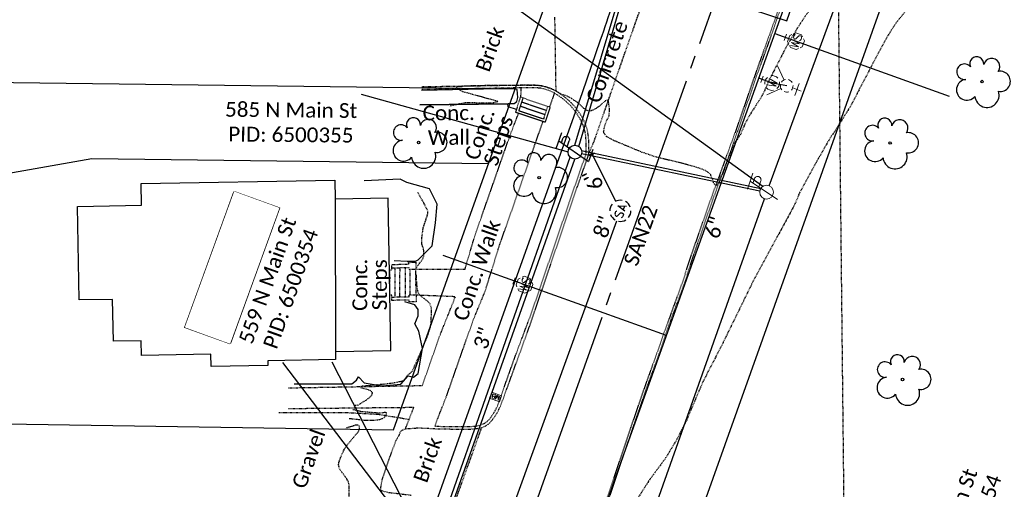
# Model space of a CAD drawing. Header units: feet. Extents: x 2296871 to 2305194, y 360020 to 364238.
# Tile 43 of 55: x 2301892 to 2302078, y 362987 to 363076. Entities that reach past the tile are written whole.
import ezdxf
from ezdxf.enums import TextEntityAlignment as Align

# ---------------------------------------------------------------- set-up
doc = ezdxf.new("R2010")
doc.units = ezdxf.units.FT
doc.header["$MEASUREMENT"] = 0
doc.set_wipeout_variables(frame=1)
for name, pattern in [('cl10', [50, 2.5, -2.5, 40, -2.5, 2.5]), ('elecex', [0]), ('gasex', [0]), ('OhDOT_USTN1', [0.055, 0.014, -0.041]), ('OhDOT_USTN2', [0.11, 0.069, -0.041]), ('OhDOT_USTN3', [0.22, 0.165, -0.055]), ('OhDOT_USTN5', [0.11, 0.055, -0.055]), ('ohelecex', [0]), ('ohteleex', [0]), ('rowex', [0]), ('sanex', [0]), ('shrubrt', [0]), ('waterex', [0])]:
    doc.linetypes.add(name, pattern=pattern)
for name, color, linetype in [('BD_X_Building', 231, 'Continuous'), ('BD_X_Porch_or_Deck', 7, 'Continuous'), ('CM_X_Wall', 254, 'Continuous'), ('DT_X_Contour_Major', 132, 'OhDOT_USTN3'), ('DV_X_Property_Line', 7, 'Continuous'), ('DV_X_Section_VMS_Line', 6, 'OhDOT_USTN2'), ('PV_X_Curb', 120, 'OhDOT_USTN1'), ('PV_X_Driveway', 7, 'OhDOT_USTN5'), ('PV_X_EOP', 7, 'OhDOT_USTN3'), ('PV_X_Steps', 120, 'OhDOT_USTN1'), ('PV_X_Text', 7, 'Continuous'), ('PV_X_Walk', 120, 'OhDOT_USTN5'), ('RD_X_Cells', 7, 'Continuous'), ('RW_X_CL_10', 6, 'cl10'), ('RW_X_Fee_RW', 6, 'rowex'), ('SV_X_Text_Name', 7, 'Continuous'), ('SV_X_Text_Name_MASK', 7, 'Continuous'), ('TX_X_20', 7, 'Continuous'), ('UT_X_Electric', 1, 'elecex'), ('UT_X_Electric_Cells', 1, 'Continuous'), ('UT_X_Gas', 2, 'gasex'), ('UT_X_Gas_Text', 7, 'Continuous'), ('UT_X_Overhead_Electric', 1, 'ohelecex'), ('UT_X_Overhead_Telecom', 30, 'ohteleex'), ('UT_X_Sanitary_Cells', 3, 'Continuous'), ('UT_X_Sanitary_Line', 3, 'sanex'), ('UT_X_Sanitary_Text', 7, 'Continuous'), ('UT_X_Water', 133, 'waterex'), ('UT_X_Water_Cells', 131, 'Continuous'), ('UT_X_Water_Text', 7, 'Continuous'), ('VG_X_Cells', 3, 'Continuous'), ('VG_X_Shrub_Line_Rt', 3, 'shrubrt')]:
    doc.layers.add(name, color=color, linetype=linetype)
doc.styles.add('Simplex Normal (0.14)', font='calibri.ttf', dxfattribs={"height": 0.14})
doc.styles.add('Straight Normal (0.14) Font 30', font='calibri.ttf', dxfattribs={"height": 0.14})
doc.styles.add('Straight-Normal', font='calibri.ttf', dxfattribs={"height": 0.14})

# ---------------------------------------------------------------- blocks, each defined once
blk = doc.blocks.new('smh')
at = {"linetype": 'Continuous', "flags": 128}
for points in [[(-0.33, 0.69), (-0.36, 0.71), (-0.4, 0.74), (-0.51, 0.78), (-0.65, 0.8), (-0.75, 0.8), (-0.79, 0.8), (-0.95, 0.76), (-1.09, 0.69), (-1.18, 0.59), (-1.2, 0.49), (-1.2, 0.41), (-1.18, 0.31), (-1.08, 0.22), (-0.38, -0.16), (-0.32, -0.21), (-0.29, -0.26), (-0.27, -0.33), (-0.27, -0.41), (-0.28, -0.48), (-0.29, -0.53), (-0.32, -0.6), (-0.34, -0.65), (-0.37, -0.69), (-0.41, -0.72), (-0.45, -0.75), (-0.5, -0.77), (-0.53, -0.79), (-0.65, -0.8), (-0.82, -0.8), (-0.94, -0.77), (-1.1, -0.69), (-1.2, -0.61)], [(0.21, -0.8), (0.71, 0.8), (1.2, -0.8)], [(1.08, -0.42), (0.34, -0.42)]]:
    blk.add_lwpolyline(points, dxfattribs=at)
at = {"linetype": 'Continuous'}
for start, end in [(70.0577, 110.1061), (130.0806, 170.0721), (10.0169, 50.0392), (190.0169, 230.0392), (310.0114, 350.0264), (250.0577, 290.0473)]:
    blk.add_arc((0, 0), 2, start, end, dxfattribs=at)
blk = doc.blocks.new('ODOT SANITARY MANHOLE')
blk.add_blockref('smh', (0, 0))
blk = doc.blocks.new('CONTINUE')
at = {"flags": 128}
blk.add_lwpolyline([(-0.02, -0.58, -0.273937), (0, 0, 0.273937), (0.02, 0.58)], format="xyb", dxfattribs=at)
blk = doc.blocks.new('TREE')
at = {"linetype": 'Continuous'}
blk.add_circle((0, 0), 0.012, dxfattribs=at)
for centre, radius, start, end in [((-0.0492, 0.1684), 0.0658, 354.0047, 205.97412), ((0.0913, 0.1415), 0.0776, 323.82996, 165.0376), ((-0.1655, 0.0932), 0.0735, 39.06254, 279.54124), ((0.173, 0.0018), 0.0957, 259.14531, 101.45961), ((-0.1427, -0.0774), 0.0987, 96.17219, 320.57371), ((0.0473, -0.1303), 0.1142, 184.94757, 19.45715)]:
    blk.add_arc(centre, radius, start, end, dxfattribs=at)
blk = doc.blocks.new('ODOT MISC MAILBOX')
at = {"color": 230, "linetype": 'Continuous', "lineweight": 13, "flags": 128}
blk.add_lwpolyline([(-0.1, 0.061), (0.1, 0.061), (0.1, -0.061), (-0.1, -0.061), (-0.1, 0.061)], close=True, dxfattribs=at)
for points in [[(-0.065, -0.04), (-0.065, 0.04), (-0.036, -0.04), (-0.008, 0.04), (-0.008, -0.04)], [(0.051, 0.003), (0.054, 0.007), (0.056, 0.009), (0.057, 0.01), (0.058, 0.012), (0.059, 0.014), (0.06, 0.016), (0.061, 0.02), (0.061, 0.022), (0.061, 0.025), (0.061, 0.029), (0.059, 0.032), (0.057, 0.034), (0.054, 0.037), (0.052, 0.038), (0.05, 0.039), (0.047, 0.04), (0.016, 0.04), (0.016, -0.04), (0.051, -0.04), (0.055, -0.037), (0.059, -0.034), (0.062, -0.029), (0.064, -0.024), (0.065, -0.018), (0.065, -0.014), (0.064, -0.01), (0.061, -0.005), (0.058, -0.001), (0.051, 0.003), (0.016, 0.003)]]:
    blk.add_lwpolyline(points, dxfattribs=at)
at = {"color": 230, "linetype": 'Continuous', "lineweight": 30}
blk.add_point((0, 0), dxfattribs=at)
blk = doc.blocks.new('ODOT Elec Tele Pole')
at = {"layer": 'UT_X_Electric_Cells', "linetype": 'Continuous', "lineweight": 13}
for p, q in [((0.0482, 0.18), (-0.0321, -0.12)), ((0.1282, 0.18), (-0.0318, 0.18)), ((0.0402, 0.15), (0.0827, 0.15)), ((0.0231, 0.0862), (0.0827, 0.0862))]:
    blk.add_line(p, q, dxfattribs=at)
at = {"layer": 'UT_X_Electric_Cells', "linetype": 'Continuous', "lineweight": 0}
blk.add_circle((0, 0), 0.065, dxfattribs=at)
at = {"layer": 'UT_X_Electric_Cells', "linetype": 'Continuous', "lineweight": 13, "extrusion": (0, 0, -1)}
blk.add_arc((-0.0833, 0.1181), 0.0319, 88.8767, 271.1233, dxfattribs=at)
blk = doc.blocks.new('TLPW')
at = {"linetype": 'Continuous'}
for p, q in [((0.0482, 0.18), (-0.0402, -0.15)), ((0.1282, 0.18), (-0.0318, 0.18)), ((0.0402, 0.15), (0.0827, 0.15)), ((0.0231, 0.0863), (0.0827, 0.0863)), ((0.0798, -0.15), (-0.0402, -0.15))]:
    blk.add_line(p, q, dxfattribs=at)
blk.add_circle((0, 0), 0.065, dxfattribs=at)
at = {"linetype": 'Continuous', "extrusion": (0, 0, -1)}
blk.add_arc((-0.0833, 0.1181), 0.0319, 88.8767, 271.1233, dxfattribs=at)
blk = doc.blocks.new('ODOT ELEC TELE LIGHT POLE')
blk.add_blockref('TLPW', (0, 0))
blk = doc.blocks.new('FH')
at = {"layer": 'UT_X_Water_Cells', "color": 133, "linetype": 'Continuous', "lineweight": 0}
for p, q in [((0.0599, 0.1032), (-0.0601, 0.1032)), ((-0.0001, 0.0602), (-0.0001, 0.1462)), ((-0.0423, -0.0424), (-0.1463, -0.1463)), ((0.0423, -0.0424), (0.1462, -0.1463))]:
    blk.add_line(p, q, dxfattribs=at)
for start, end in [(140.02099, 184.06293), (68.13946, 112.03798), (356.01648, 39.98885), (211.87877, 255.84793), (283.82389, 329.90967)]:
    blk.add_arc((0, 0), 0.06, start, end, dxfattribs=at)
blk = doc.blocks.new('WGV')
at = {"layer": 'UT_X_Water_Cells', "color": 133, "linetype": 'Continuous', "lineweight": 0}
for p, q in [((0.0318, 0.1018), (-0.0318, 0.1018)), ((0, 0.07), (0, 0.1336))]:
    blk.add_line(p, q, dxfattribs=at)
at = {"layer": 'UT_X_Water_Cells', "color": 133, "linetype": 'Continuous', "lineweight": 0, "flags": 128}
blk.add_lwpolyline([(-0.0318, 0.041), (-0.0159, -0.0452), (0, 0.041), (0.016, -0.0452), (0.0318, 0.041)], dxfattribs=at)
at = {"layer": 'UT_X_Water_Cells', "color": 133, "linetype": 'Continuous', "lineweight": 0, "extrusion": (0, 0, -1)}
blk.add_arc((0, 0.0001), 0.07, 330.01836, 29.98164, dxfattribs=at)
at = {"layer": 'UT_X_Water_Cells', "color": 133, "linetype": 'Continuous', "lineweight": 0}
for start, end in [(60.01836, 120.01574), (330.01836, 29.98164), (239.98426, 299.98164)]:
    blk.add_arc((0, 0.0001), 0.07, start, end, dxfattribs=at)
blk = doc.blocks.new('WSS')
at = {"layer": 'UT_X_Water_Cells', "color": 133, "linetype": 'Continuous', "lineweight": 0}
for p, q in [((0.0318, 0.1058), (-0.0319, 0.1058)), ((0, 0.0741), (0, 0.1376)), ((0.0202, 0.0083), (0.0553, -0.0101))]:
    blk.add_line(p, q, dxfattribs=at)
at = {"layer": 'UT_X_Water_Cells', "color": 133, "linetype": 'Continuous', "lineweight": 0, "flags": 128}
for points in [[(-0.0588, 0.0448), (-0.0741, 0.0297), (-0.0741, -0.0296), (-0.059, -0.0447)], [(-0.0554, 0.0355), (-0.0413, -0.0408), (-0.0272, 0.0355), (-0.013, -0.0408), (0.0013, 0.0355)], [(0.0448, 0.0588), (0.0296, 0.0741), (-0.0297, 0.0741), (-0.0448, 0.059)], [(0.0588, -0.0447), (0.074, -0.0296), (0.074, 0.0297), (0.0588, 0.0448)], [(-0.045, -0.0587), (-0.0297, -0.074), (0.0296, -0.074), (0.0448, -0.0588)]]:
    blk.add_lwpolyline(points, dxfattribs=at)
at = {"layer": 'UT_X_Water_Cells', "color": 133, "linetype": 'Continuous', "lineweight": 0, "extrusion": (0, 0, -1)}
for centre, radius, start, end in [((-0.0277, 0.0195), 0.0135, 303.63245, 53.74127), ((-0.0388, -0.0047), 0.04, 61.34633, 118.65367), ((-0.0372, -0.0091), 0.0316, 235.60372, 316.33053), ((-0.0438, -0.0225), 0.017, 132.06416, 228.51167)]:
    blk.add_arc(centre, radius, start, end, dxfattribs=at)

msp = doc.modelspace()

# ---------------------------------------------------------------- linework, layer by layer
at = {"layer": 'BD_X_Building', "flags": 128}
msp.add_lwpolyline([(2301951.87, 363045.68), (2301951.93, 363042.1), (2301951.93, 363042.1), (2301951.97, 363013.29), (2301951.97, 363013.29), (2301952, 363011.75), (2301939.18, 363011.53), (2301939.2, 363010.63), (2301928.47, 363010.44), (2301928.43, 363012.78), (2301915.29, 363012.55), (2301915.25, 363015.33), (2301909.97, 363015.23), (2301909.83, 363023.15), (2301903.5, 363023.04), (2301903.19, 363040.75), (2301915.3, 363040.96), (2301915.23, 363045.04)], close=True, dxfattribs=at)
at = {"layer": 'BD_X_Porch_or_Deck'}
msp.add_lwpolyline([(2301951.97, 363013.29), (2301962.47, 363013.47), (2301961.97, 363042.27), (2301951.93, 363042.1)], dxfattribs=at)
at = {"layer": 'CM_X_Wall', "flags": 128}
msp.add_lwpolyline([(2301986.2, 363059.07), (2301986.2, 363059.07), (2301986.2, 363059.07), (2301984.64, 363059.56), (2301984.61, 363060.05), (2301967.96, 363059.91)], dxfattribs=at)
at = {"layer": 'DT_X_Contour_Major', "flags": 128}
for points, elevation in [([(2302086.19, 363161.02), (2302084.05, 363159.63), (2302081.98, 363158.15), (2302081.16, 363157.23), (2302080.53, 363156.23), (2302079.81, 363154.81), (2302077.74, 363152.17), (2302077.37, 363151.2), (2302077.23, 363150.44), (2302077.35, 363150.01), (2302077.29, 363149.43), (2302077.01, 363148.56), (2302076.18, 363147.23), (2302074.9, 363144.55), (2302073.46, 363142.14), (2302072.77, 363139.85), (2302066.04, 363126.04), (2302064.08, 363120.86), (2302062.26, 363116.93), (2302061.3, 363114.56), (2302060.68, 363112.61), (2302057.72, 363106.45), (2302055.67, 363101.22), (2302053.18, 363096.57), (2302050.21, 363091.49), (2302045.81, 363084.23), (2302042.56, 363079.06), (2302040.81, 363076.7), (2302039.22, 363074.27), (2302037.21, 363070.85), (2302033.79, 363064.23), (2302033.2, 363062.77), (2302032.52, 363061.4), (2302030.27, 363057.95), (2302029.44, 363056.39), (2302028.56, 363054.32), (2302027.19, 363052.31), (2302025.15, 363046.86), (2302024.23, 363045.5), (2302024.02, 363044.65), (2302023.88, 363044.61), (2302023.5, 363045.19), (2302022.96, 363046.68), (2302022.71, 363047.02), (2302021.88, 363047.56), (2302020.34, 363048.11), (2302017.65, 363048.86), (2302012.41, 363050.12), (2302009.74, 363051.06), (2302004.61, 363053.21), (2302003.28, 363053.94), (2302002.76, 363054.55), (2302002.7, 363054.89), (2302002.9, 363055.99), (2302003.24, 363056.86), (2302003.75, 363057.86), (2302003.82, 363059.25), (2302003.58, 363060.77), (2302003.45, 363060.84), (2302002.98, 363060.68), (2302001.84, 363059.63), (2302000.66, 363058.92), (2302000.03, 363058.75), (2301999.51, 363058.88), (2301998.84, 363059.39), (2301997.7, 363060.44), (2301996.53, 363061.19), (2301995.58, 363061.69), (2301994.82, 363061.9), (2301993.09, 363062.86), (2301991.4, 363063.42), (2301990.32, 363063.59), (2301987.63, 363063.64), (2301978.34, 363063.56), (2301974.89, 363063.38), (2301974.81, 363063.32), (2301975.08, 363063.04), (2301976, 363062.49), (2301982.54, 363060.69), (2301982.67, 363060.54), (2301981.77, 363060.29), (2301979.93, 363060.25), (2301976.62, 363060.36), (2301973.53, 363059.69)], 975), ([(2302069.27, 363088.22), (2302063.18, 363081.21), (2302061.66, 363079.79), (2302060.11, 363078.06), (2302057.98, 363075.42), (2302056.4, 363072.95), (2302054.91, 363070.27), (2302049.43, 363059.77), (2302046.56, 363055.14), (2302045.54, 363053.7), (2302042.88, 363049.04), (2302039.81, 363043.44), (2302038.8, 363041.01), (2302030.91, 363026.47), (2302025.31, 363015.02), (2302021.41, 363007.44), (2302018.2, 362999.87), (2302016.4, 362996.43), (2302014.43, 362993.15), (2302011.34, 362988.97), (2302008.64, 362984.73), (2302005.75, 362979.9), (2302005.19, 362978.69), (2302004.86, 362977.48), (2302004.65, 362975.67), (2302004.68, 362974.87), (2302004.87, 362974.6), (2302004.83, 362973.8), (2302004.36, 362971.75), (2302004.15, 362971.22), (2301999.85, 362964.42), (2301994.08, 362953.48), (2301993.36, 362952.32), (2301992.15, 362951.76), (2301991.97, 362951.54), (2301991.57, 362951.88), (2301990.81, 362951.62), (2301988.11, 362949.89), (2301987.36, 362949.27), (2301986.96, 362948.65), (2301986.65, 362948.48), (2301981.52, 362949.71), (2301978.94, 362950.25), (2301977.32, 362950.35), (2301975.31, 362950.17), (2301971.74, 362949.69), (2301966.07, 362949.41), (2301965.16, 362949.48), (2301964.84, 362949.58), (2301964.7, 362949.89), (2301964.91, 362950.89), (2301966.33, 362955.68), (2301966.21, 362956.93), (2301966.27, 362958.21), (2301966.92, 362961.37), (2301967.31, 362964.29), (2301967.24, 362965.39), (2301967.09, 362966.35), (2301966.77, 362967.54), (2301966.29, 362970.67), (2301965.87, 362971.13), (2301966.05, 362972.41), (2301966.02, 362972.99), (2301965.69, 362973.32), (2301964.99, 362973.56), (2301964.2, 362973.62), (2301963.64, 362973.53), (2301963.24, 362973.22), (2301962.61, 362972.18), (2301962.23, 362971.2), (2301961.7, 362970.56), (2301961.22, 362970.14), (2301960.8, 362969.99), (2301959.67, 362970.13), (2301957.58, 362970.58), (2301957.05, 362970.79), (2301956.84, 362971.05), (2301956.44, 362972.48), (2301956.33, 362973.2), (2301956.38, 362973.98), (2301957.11, 362977.91), (2301957.15, 362978.7), (2301956.92, 362980.05), (2301957.77, 362982.08), (2301957.77, 362982.31), (2301957.36, 362982.67), (2301956.49, 362983.21), (2301956.17, 362983.31), (2301955.24, 362983.37), (2301954.97, 362983.51), (2301954.73, 362984.01), (2301954.54, 362985.26), (2301954.57, 362988.05), (2301954.42, 362988.63), (2301954.09, 362989.25), (2301952.79, 362991.01), (2301952.58, 362991.81), (2301952.59, 362992.27), (2301953.3, 362994.07), (2301953.73, 362994.93), (2301954.18, 362995.6), (2301956.35, 362998.18), (2301956.55, 362998.85), (2301956.51, 362999.18), (2301956.36, 362999.34), (2301955.72, 362999.33), (2301953.91, 362998.78)], 980), ([(2301967.2, 363029.05), (2301968.54, 363030.89), (2301968.71, 363031.3), (2301968.72, 363032.25), (2301968.58, 363032.92), (2301968.3, 363033.61), (2301968.35, 363035.06), (2301968.59, 363036.73), (2301969.46, 363039.37), (2301969.45, 363039.85), (2301968.82, 363041.16), (2301967.58, 363043.36)], 980), ([(2301967.22, 363027.8), (2301967.31, 363025.94), (2301967.52, 363024.65), (2301967.82, 363024.05), (2301969.13, 363023.02), (2301969.75, 363022.44), (2301970.08, 363021.56), (2301970.03, 363018.97), (2301969.88, 363017.9), (2301969.42, 363016.48), (2301968.44, 363013.95), (2301966.47, 363009.54), (2301965.46, 363008.64), (2301965.05, 363007.94), (2301964.7, 363007.67), (2301963.21, 363007.36), (2301961.41, 363007.11), (2301956.77, 363006.69)], 980), ([(2301956.69, 363006.46), (2301958.17, 363006.1), (2301958.62, 363005.89), (2301958.89, 363005.64), (2301958.94, 363005.44), (2301958.8, 363005.03), (2301958.5, 363004.65), (2301957.6, 363003.97), (2301956.26, 363003.17), (2301955.44, 363003.01)], 980), ([(2301954.58, 363000.64), (2301957.62, 363000.31), (2301959.38, 363000.32), (2301960.38, 363000.44), (2301961.1, 363000.74), (2301961.52, 363001.18), (2301961.66, 363001.49), (2301961.62, 363001.68), (2301961.32, 363001.77), (2301960.51, 363001.6), (2301957.04, 363001.89), (2301955.18, 363002.3)], 980)]:
    msp.add_lwpolyline(points, dxfattribs=dict(at, elevation=elevation))
at = {"layer": 'DV_X_Property_Line', "flags": 128}
for points in [[(2301985.92, 363062.9), (2301801.22, 363065.22)], [(2301905.89, 363049.71), (2301874.37, 363044.21), (2301838.71, 363064.75)], [(2301980.89, 363048.77), (2301905.89, 363049.71)]]:
    msp.add_lwpolyline(points, dxfattribs=at)
at = {"layer": 'DV_X_Section_VMS_Line', "flags": 128}
msp.add_lwpolyline([(2302034.55, 364237.55), (2302054.07, 362432.99)], dxfattribs=at)
at = {"layer": 'PV_X_Curb', "flags": 128}
for points in [[(2302056.02, 363205.86), (2302056.29, 363201.02), (2302056.6, 363195.22), (2302056.75, 363190.09), (2302056.82, 363185.6), (2302056.93, 363179.1), (2302056.81, 363173.96), (2302056.61, 363170.05), (2302056.46, 363163.93), (2302056.14, 363159.72), (2302055.92, 363156.96), (2302055.51, 363153.79), (2302054.91, 363149.19), (2302054.16, 363144.39), (2302053.25, 363139.47), (2302051.89, 363133.35), (2302050.89, 363129.34), (2302049.84, 363125.68), (2302048.19, 363119.72), (2302045.69, 363110.52), (2302045.05, 363108.44), (2302043, 363101.44), (2302042.02, 363098.2), (2302040.46, 363093.09), (2302038.25, 363085.46), (2302034.96, 363075.71), (2302031.41, 363065.87), (2302027.67, 363055.03), (2302026.65, 363052.26), (2302022.84, 363041.8), (2302018.68, 363029.9), (2302017.73, 363026.74), (2302016, 363022.04), (2302014.16, 363016.95), (2302013.07, 363013.8), (2302010.6, 363007.03), (2302007.82, 362998.95), (2302005.54, 362992.15), (2302003.76, 362986.79), (2302001.79, 362981.45), (2302001.16, 362979.51)], [(2302056.46, 363205.88), (2302056.71, 363201.05), (2302057.04, 363195.23), (2302057.15, 363190.1), (2302057.22, 363185.6), (2302057.33, 363179.09), (2302057.22, 363173.95), (2302057.01, 363170.03), (2302056.86, 363163.92), (2302056.53, 363159.69), (2302056.25, 363156.93), (2302055.84, 363153.75), (2302055.23, 363149.14), (2302054.49, 363144.33), (2302053.57, 363139.4), (2302052.2, 363133.27), (2302051.19, 363129.25), (2302050.13, 363125.6), (2302048.49, 363119.64), (2302046, 363110.43), (2302045.37, 363108.35), (2302043.31, 363101.34), (2302042.35, 363098.1), (2302040.77, 363093), (2302038.56, 363085.37), (2302035.28, 363075.6), (2302031.73, 363065.76), (2302027.99, 363054.91), (2302027.05, 363052.12), (2302023.2, 363041.67), (2302019.09, 363029.78), (2302018.12, 363026.59), (2302016.38, 363021.9), (2302014.5, 363016.83), (2302013.47, 363013.65), (2302010.99, 363006.9), (2302008.19, 362998.82), (2302005.87, 362992.04), (2302004.08, 362986.67), (2302002.13, 362981.34), (2302001.49, 362979.39)], [(2301970.88, 362998.67), (2301975.78, 362998.61), (2301977.32, 362998.6), (2301978.48, 362998.7), (2301979.65, 362998.88), (2301980.44, 362999.25), (2301980.97, 362999.62), (2301981.63, 363000.31), (2301982.56, 363001.67), (2301983.27, 363003.14), (2301984.07, 363005.33), (2301986.74, 363012.68), (2301988.88, 363018.61), (2301990.32, 363022.84), (2301994.44, 363034.92), (2301995.35, 363037.6), (2301998.3, 363046.1), (2301999.82, 363050.37), (2301999.93, 363050.84), (2301999.93, 363050.84), (2301999.91, 363051.39), (2301999.88, 363051.66), (2301999.89, 363052.44), (2301999.9, 363052.98), (2301999.85, 363053.73), (2301999.79, 363054.25), (2301999.67, 363054.97), (2301999.43, 363055.82), (2301999.15, 363056.57), (2301998.7, 363057.46), (2301998.05, 363058.53), (2301997.37, 363059.43), (2301996.98, 363059.88), (2301996.64, 363060.3), (2301996, 363060.85), (2301995.26, 363061.49), (2301994.56, 363061.99), (2301993.71, 363062.53), (2301993.37, 363062.74), (2301992.97, 363062.93), (2301992.24, 363063.19), (2301991.59, 363063.38), (2301990.99, 363063.52), (2301990.39, 363063.59), (2301989.77, 363063.64), (2301989.01, 363063.66), (2301988, 363063.66), (2301968.22, 363063.32)], [(2301970.89, 362999.15), (2301975.78, 362999.09), (2301977.29, 362999.09), (2301978.39, 362999.18), (2301979.42, 362999.39), (2301980.22, 362999.75), (2301980.68, 363000.06), (2301981.19, 363000.6), (2301982.12, 363001.96), (2301982.77, 363003.33), (2301983.52, 363005.53), (2301986.17, 363012.89), (2301988.39, 363018.79), (2301989.88, 363022.99), (2301994, 363035.06), (2301994.91, 363037.74), (2301997.83, 363046.26), (2301999.34, 363050.56), (2301999.4, 363050.9), (2301999.4, 363050.9), (2301999.41, 363051.3), (2301999.38, 363051.67), (2301999.41, 363052.44), (2301999.4, 363052.95), (2301999.35, 363053.68), (2301999.31, 363054.16), (2301999.2, 363054.85), (2301998.97, 363055.65), (2301998.72, 363056.35), (2301998.27, 363057.21), (2301997.67, 363058.24), (2301997.01, 363059.11), (2301996.61, 363059.58), (2301996.33, 363059.93), (2301995.69, 363060.49), (2301994.98, 363061.1), (2301994.3, 363061.59), (2301993.46, 363062.13), (2301993.17, 363062.31), (2301992.8, 363062.48), (2301992.12, 363062.75), (2301991.48, 363062.93), (2301990.94, 363063.06), (2301990.36, 363063.13), (2301989.76, 363063.17), (2301989.01, 363063.19), (2301988, 363063.18), (2301968.23, 363062.83)]]:
    msp.add_lwpolyline(points, dxfattribs=at)
at = {"layer": 'PV_X_Driveway', "flags": 128}
for points in [[(2301993.42, 363076.53), (2301993.64, 363062.57)], [(2301965.9, 363000.41), (2301960.08, 363001.37), (2301954.58, 363001.67), (2301941.3, 363001.67)], [(2301970.76, 362998.65), (2301967.66, 362998.79), (2301965.03, 362998.61), (2301964.28, 362998.19), (2301963.92, 362997.31), (2301963.36, 362996.35), (2301962.11, 362993.01), (2301960.78, 362989.06), (2301960.51, 362987.61), (2301960.51, 362987.03), (2301961.91, 362986.66), (2301966.3, 362986.13)]]:
    msp.add_lwpolyline(points, dxfattribs=at)
at = {"layer": 'PV_X_EOP', "flags": 128}
for points in [[(2301999.93, 363050.84), (2302000.89, 363053.03), (2302005.49, 363066.25), (2302009.39, 363077.37), (2302012.19, 363085.72)], [(2301974.02, 362983.28), (2301979.63, 362998.88)]]:
    msp.add_lwpolyline(points, dxfattribs=at)
at = {"layer": 'PV_X_Steps'}
for points in [[(2301986.95, 363061.44), (2301986.29, 363059.36), (2301986.04, 363058.59)], [(2301987.42, 363061.27), (2301986.62, 363058.87), (2301991.36, 363057.27), (2301992.17, 363059.66)], [(2301986.95, 363061.44), (2301992.64, 363059.5)], [(2301991.63, 363058.08), (2301986.89, 363059.67)], [(2301991.89, 363058.85), (2301987.15, 363060.47)], [(2301991.7, 363056.68), (2301991.7, 363056.68), (2301991.7, 363056.68), (2301992.64, 363059.5), (2301992.64, 363059.5)], [(2301986.04, 363058.59), (2301991.7, 363056.68)], [(2301962.64, 363029.75), (2301965.83, 363029.83), (2301965.82, 363030.15), (2301967.18, 363030.18), (2301967.21, 363028.89), (2301967.11, 363028.89), (2301967.17, 363024.01), (2301967.26, 363024.01), (2301967.26, 363022.71), (2301965.95, 363022.71), (2301965.95, 363023.01), (2301962.66, 363022.96), (2301962.62, 363023.97), (2301962.25, 363023.95), (2301962.25, 363028.72), (2301962.64, 363028.73), (2301962.64, 363029.75)], [(2301962.65, 363029.11), (2301965.88, 363029.19), (2301965.89, 363028.85), (2301967.11, 363028.89)], [(2301963.24, 363029.12), (2301963.18, 363023.61)], [(2301964.16, 363023.63), (2301964.19, 363029.14)], [(2301965.14, 363029.17), (2301965.14, 363023.65)], [(2301966.1, 363024.01), (2301966.11, 363028.86)], [(2301962.65, 363023.59), (2301965.95, 363023.65), (2301965.95, 363024), (2301967.17, 363024.01)]]:
    msp.add_lwpolyline(points, dxfattribs=at)
at = {"layer": 'PV_X_Walk', "flags": 128}
for points in [[(2301987.06, 363063.17), (2301986.99, 363061.46)], [(2301992.52, 363059.59), (2301993.44, 363062.14)], [(2301976.49, 363028.88), (2301978.32, 363035.1), (2301979.97, 363039.82), (2301981.63, 363044.53), (2301983.28, 363049.25), (2301984.93, 363053.96), (2301986.62, 363058.37)], [(2301970.76, 362999.16), (2301972.24, 363002.96), (2301973.07, 363005.08), (2301974.75, 363009.87), (2301976.41, 363014.59), (2301978.07, 363019.3), (2301980.29, 363024.7), (2301983.03, 363033.45), (2301984.69, 363038.16), (2301986.34, 363042.88), (2301988, 363047.59), (2301989.65, 363052.31), (2301991.24, 363056.81)], [(2301967.21, 363028.89), (2301976.49, 363028.88)], [(2301967.26, 363024.01), (2301974.69, 363023.71)], [(2301968.41, 363006.86), (2301970.04, 363011.53), (2301971.7, 363016.24), (2301974.69, 363023.71)], [(2301943.09, 363006.42), (2301968.41, 363006.86)], [(2301943.12, 363002.51), (2301966.81, 363002.75)], [(2301965.2, 362998.62), (2301966.81, 363002.75)]]:
    msp.add_lwpolyline(points, dxfattribs=at)
at = {"layer": 'RW_X_CL_10'}
msp.add_line((2301795.81, 362440.51), (2302050.19, 363153.79), dxfattribs=at)
at = {"layer": 'RW_X_Fee_RW'}
for p, q in [((2301962.94, 362998.47), (2302019.56, 363157.22)), ((2301827.66, 362440.53), (2302080.82, 363150.36))]:
    msp.add_line(p, q, dxfattribs=at)
at = {"layer": 'RW_X_Fee_RW', "flags": 128}
msp.add_lwpolyline([(2301779.11, 363001.29), (2301962.94, 362998.47)], dxfattribs=at)
at = {"layer": 'SV_X_Text_Name_MASK'}
msp.add_lwpolyline([(2301923.49, 363017.86), (2301932.83, 363043.57), (2301941.39, 363040.46), (2301932.05, 363014.75)], close=True, dxfattribs=at)
at = {"layer": 'UT_X_Electric'}
msp.add_lwpolyline([(2301956.82, 363061.97), (2301995.97, 363051.06)], dxfattribs=at)
at = {"layer": 'UT_X_Gas', "flags": 128}
msp.add_lwpolyline([(2301826.94, 362575), (2301835.4, 362600.17), (2301842.67, 362618.69), (2301859.69, 362666.71), (2301869.73, 362694.97), (2301877.32, 362716.59), (2301886.93, 362742.57), (2301891.72, 362759.77), (2301898.96, 362779.24), (2301906.79, 362800.65), (2301917.02, 362833.61), (2301920.27, 362843.75), (2301926.3, 362859.38), (2301945.21, 362912.34), (2301998.68, 363062.26), (2302002.12, 363072.24, 0.004121), (2302006.72, 363085.9), (2302037.37, 363075.87, 0.006524), (2302044.43, 363098.46, 0.108981), (2302058.41, 363206.47)], format="xyb", dxfattribs=at)
at = {"layer": 'UT_X_Overhead_Electric', "flags": 128}
for points in [[(2301997.28, 363052.3), (2302027.71, 363154)], [(2301970.26, 362975.66), (2301996.4, 363050.03)], [(2301998.52, 363051.34), (2302032.45, 363044.15)], [(2301969.66, 362975.6), (2301951.37, 363011.28)]]:
    msp.add_lwpolyline(points, dxfattribs=at)
at = {"layer": 'UT_X_Overhead_Telecom', "linetype": 'Continuous', "flags": 128}
for points in [[(2302033.98, 363044.65), (2302074.71, 363155.48)], [(2302032.8, 363044.51), (2301978.23, 363084.05)], [(2301973.8, 362874.73), (2302033.1, 363042.2)]]:
    msp.add_lwpolyline(points, dxfattribs=at)
at = {"layer": 'UT_X_Overhead_Telecom', "flags": 128}
for points in [[(2301998.03, 363052.05), (2302028.02, 363153.86)], [(2301998.54, 363050.74), (2302032.26, 363043.7)], [(2301970.89, 362975.39), (2301997.25, 363049.7)], [(2301969.25, 362975.37), (2301942.03, 363011.19)]]:
    msp.add_lwpolyline(points, dxfattribs=at)
at = {"layer": 'UT_X_Sanitary_Line', "flags": 128}
for points in [[(2302004.98, 363041.7), (2302000.51, 363050.65)], [(2301884.09, 362704.26), (2302005.19, 363038.03)]]:
    msp.add_lwpolyline(points, dxfattribs=at)
at = {"layer": 'UT_X_Water'}
for points in [[(2301813.91, 362430.38), (2301821.03, 362465.59), (2301853.18, 362560.74), (2301955.57, 362851.89), (2302031.34, 363063.03), (2302042.96, 363095.42), (2302061.52, 363168.95), (2302058.38, 363256.57), (2302066.14, 363275.22)], [(2302035.07, 363073.44), (2302068.03, 363061.61)], [(2302037.32, 363063.56), (2302034.57, 363064.08), (2302032.04, 363064.98)], [(2302014.57, 363016.3), (2301972.35, 363031.45)]]:
    msp.add_lwpolyline(points, dxfattribs=at)
at = {"layer": 'VG_X_Shrub_Line_Rt', "flags": 128}
for points in [[(2301967.94, 363059.99), (2301984.67, 363060.21), (2301985.79, 363060.21), (2301986.29, 363060.59), (2301986.47, 363061.32), (2301986.34, 363062.84), (2301985.95, 363062.96), (2301982.93, 363062.96), (2301968.26, 363062.68)], [(2301963.09, 363030.5), (2301965.54, 363030.39), (2301967.11, 363030.39), (2301967.6, 363030.63), (2301970.29, 363033.29), (2301970.87, 363037.6), (2301971.24, 363041.16), (2301969.77, 363044.09), (2301965.46, 363045.24), (2301964.21, 363045.87), (2301957.39, 363045.56)], [(2301944.15, 363007.16), (2301955.09, 363007.16), (2301955.99, 363007.87), (2301956.36, 363008.5), (2301957.41, 363007.36), (2301960.82, 363006.82), (2301964.33, 363007.09), (2301965.76, 363008.7), (2301966.71, 363008.43), (2301967.6, 363009.11), (2301968.42, 363013.86), (2301967.77, 363017.15), (2301967.01, 363018.55), (2301967.63, 363020.03), (2301967.63, 363021.25), (2301966.97, 363022.15), (2301965.12, 363022.71)]]:
    msp.add_lwpolyline(points, dxfattribs=at)

# ---------------------------------------------------------------- block references
at = {"layer": 'RD_X_Cells', "xscale": 10.00000000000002, "yscale": 10.00000000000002, "zscale": 10.00000000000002, "rotation": 160.2045307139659}
msp.add_blockref('ODOT MISC MAILBOX', (2301982.26, 363004.7), dxfattribs=at)
at = {"layer": 'UT_X_Electric_Cells'}
for name, p, xscale, yscale, zscale, rotation in [('ODOT ELEC TELE LIGHT POLE', (2301997.27, 363051), 20, 20, 20, 70.388792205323), ('ODOT Elec Tele Pole', (2302033.53, 363043.43), 20.00000000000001, 20.00000000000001, 20.00000000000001, 71.29777777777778)]:
    msp.add_blockref(name, p, dxfattribs=dict(at, xscale=xscale, yscale=yscale, zscale=zscale, rotation=rotation))
at = {"layer": 'UT_X_Sanitary_Cells', "rotation": 70.3716800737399}
msp.add_blockref('ODOT SANITARY MANHOLE', (2302005.87, 363039.91), dxfattribs=at)
at = {"layer": 'UT_X_Sanitary_Line', "rotation": 296.5036574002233}
msp.add_blockref('CONTINUE', (2302000.51, 363050.65), dxfattribs=at)
at = {"layer": 'UT_X_Water_Cells', "xscale": 20, "yscale": 20}
for name, p, rotation in [('WSS', (2302039.08, 363072), 70.26444444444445), ('WGV', (2302034.57, 363064.08), 70.26441448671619), ('WSS', (2301987.72, 363025.94), 70.26444444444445)]:
    msp.add_blockref(name, p, dxfattribs=dict(at, rotation=rotation))
at = {"layer": 'UT_X_Water_Cells', "xscale": 20, "yscale": 20, "zscale": 20, "rotation": 249.7874946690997}
msp.add_blockref('FH', (2302037.32, 363063.56), dxfattribs=at)
at = {"layer": 'VG_X_Cells', "xscale": 20, "yscale": 20, "zscale": 20}
for p in [(2302074.26, 363064.35, 987.59), (2301967.71, 363052.83, 980.14), (2302056.87, 363052.74, 983.84), (2301990.5, 363046.18, 979.59), (2302059.24, 363008, 992.47)]:
    msp.add_blockref('TREE', p, dxfattribs=at)

# ---------------------------------------------------------------- texts
at = {"layer": 'PV_X_Text', "char_height": 2.8, "attachment_point": 5, "style": 'Straight-Normal'}
for s, insert, rotation in [('Brick', (2301981.19, 363070.53), 70.3717), ('Concrete', (2302003.34, 363068.12), 70.3717), ('Conc. Walk', (2301978.73, 363028.67), 70.9583), ('Gravel', (2301946.9, 362992.99), 70.3717), ('Brick', (2301969.41, 362992.83), 70.3717)]:
    msp.add_mtext(s, dxfattribs=dict(at, insert=insert, rotation=rotation))
at = {"layer": 'PV_X_Text', "char_height": 2.8, "width": 26.6038, "attachment_point": 5, "line_spacing_factor": 0.8, "style": 'Straight-Normal'}
for insert, rotation in [((2301981.35, 363053.68), 70.9583), ((2301958.81, 363025.91), 90)]:
    msp.add_mtext('Conc.\\PSteps', dxfattribs=dict(at, insert=insert, rotation=rotation))
at = {"layer": 'SV_X_Text_Name', "char_height": 2.8, "width": 77.9146, "attachment_point": 5, "style": 'Simplex Normal (0.14)'}
for s, insert, rotation in [('585 N Main St\\P\\pxqc;PID: 6500355', (2301943.58, 363056.63), 359.3973), ('Grant & Sarah\\PDownes\\P559 N Main St\\P\\pxqc;PID: 6500354', (2301936.92, 363027.52), 70.3717), ('James & Constance Smith\\PTrustees\\P570 N Main St\\P\\pxqc;PID: 10007354', (2302065.76, 362980), 70.3717)]:
    msp.add_mtext(s, dxfattribs=dict(at, insert=insert, rotation=rotation))
at = {"layer": 'TX_X_20', "insert": (2301973.42, 363056.09), "char_height": 2.8, "width": 23.4667, "attachment_point": 5, "rotation": 0.4818, "style": 'Straight-Normal'}
msp.add_mtext('Conc. \\PWall', dxfattribs=at)
at = {"layer": 'UT_X_Gas_Text', "style": 'Straight Normal (0.14) Font 30'}
msp.add_text('3"', height=2.8, rotation=70.3717, dxfattribs=at).set_placement((2301979.92, 363015.81), align=Align.MIDDLE_CENTER)
at = {"layer": 'UT_X_Sanitary_Text', "char_height": 2.8, "attachment_point": 5, "style": 'Simplex Normal (0.14)'}
for s, insert, rotation in [('6"', (2302000.7, 363045.79), 116.5037), ('SAN22', (2302009.71, 363035.25), 70.3717), ('8"', (2302002.63, 363036.85), 70.0584)]:
    msp.add_mtext(s, dxfattribs=dict(at, insert=insert, rotation=rotation))
at = {"layer": 'UT_X_Water_Text', "insert": (2302023.73, 363036.74), "char_height": 2.8, "attachment_point": 5, "rotation": 71.3292, "style": 'Simplex Normal (0.14)'}
msp.add_mtext('6"', dxfattribs=at)

# ---------------------------------------------------------------- next in the draw order: wipeouts: each hides what was drawn before it
for points in [[(2301923.49, 363017.86), (2301932.83, 363043.57), (2301941.39, 363040.46), (2301932.05, 363014.75)], [(2302049.52, 362961.13), (2302066.55, 363007.98), (2302075.18, 363005.01), (2302058.08, 362958.02)]]:
    msp.add_wipeout(points).dxf.layer = 'SV_X_Text_Name_MASK'

doc.saveas('drawing.dxf')
